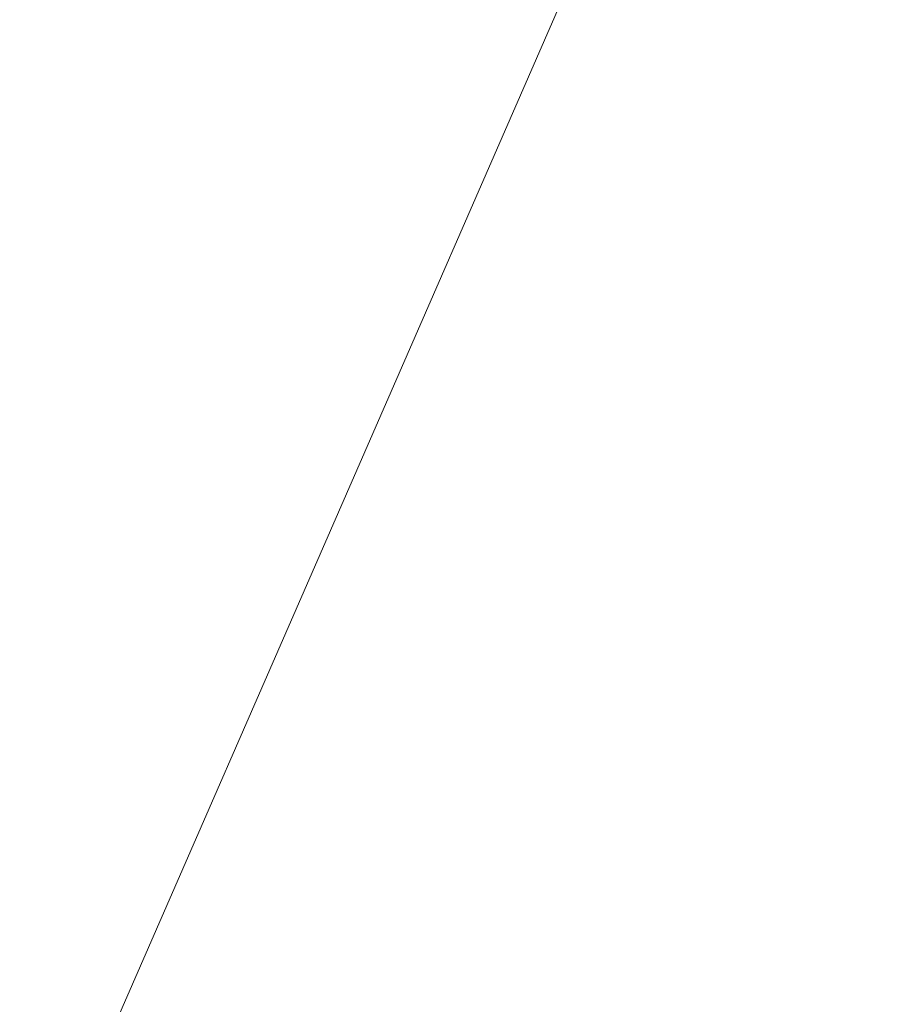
# Model space of a CAD drawing. Header units: metres. Extents: x -5203299 to 2078834, y 245743 to 5816291.
# Tile 92 of 256: x 366320.9494 to 366320.9692, y 5814087.1836 to 5814087.2062. Entities that reach past the tile are written whole.
import ezdxf

# ---------------------------------------------------------------- set-up
doc = ezdxf.new("R2010")
doc.units = ezdxf.units.M
doc.header["$LTSCALE"] = 0.5
doc.layers.add('30 -39 Baustelle- Fläche', color=7, linetype='Continuous', lineweight=15)
doc.layers.add('Keine', color=7, linetype='Continuous', lineweight=9)

# ---------------------------------------------------------------- blocks, each defined once
blk = doc.blocks.new('Gruppe-12227')
at = {"layer": 'Keine', "color": 7, "flags": 128}
blk.add_lwpolyline([(-271.645241, -118.05077), (-271.990778, -118.843149)], dxfattribs=at)
blk = doc.blocks.new('Gruppe-12238')
at = {"layer": 'Keine', "color": 7}
blk.add_blockref('Gruppe-12227', (0, 0), dxfattribs=at)
blk = doc.blocks.new('Gruppe-12239')
at = {"layer": 'Keine', "color": 7}
blk.add_blockref('Gruppe-12238', (0, 0), dxfattribs=at)
blk = doc.blocks.new('Gruppe-12241')
at = {"layer": 'Keine', "color": 7}
blk.add_blockref('Gruppe-12239', (0, 0), dxfattribs=at)
blk = doc.blocks.new('Gruppe-12242')
at = {"layer": 'Keine', "color": 7}
blk.add_blockref('Gruppe-12241', (0, 0), dxfattribs=at)
blk = doc.blocks.new('_BE Phase 5 (3D)')
at = {"layer": '30 -39 Baustelle- Fläche', "color": 7}
blk.add_blockref('Gruppe-12242', (0, 0), dxfattribs=at)

msp = doc.modelspace()

# ---------------------------------------------------------------- block references
at = {"layer": 'Keine', "color": 1}
msp.add_blockref('_BE Phase 5 (3D)', (366592.803493, 5814205.707928), dxfattribs=at)

doc.saveas('drawing.dxf')
